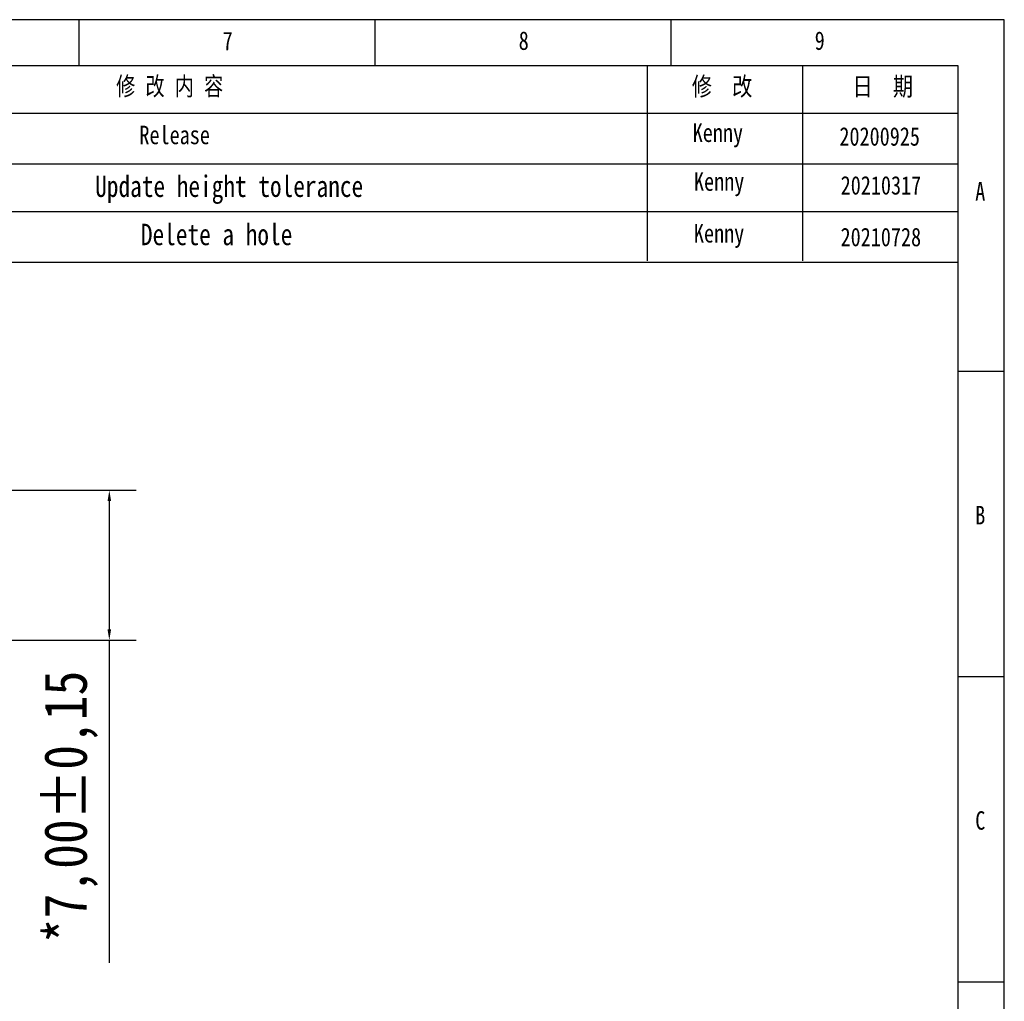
# Model space of a CAD drawing. Header units: millimetres. Extents: x 111 to 239, y 28 to 119.
# Tile 31 of 31: x 193 to 239, y 73 to 119. Entities that reach past the tile are written whole.
import ezdxf

# ---------------------------------------------------------------- set-up
doc = ezdxf.new("R2010")
doc.units = ezdxf.units.MM
doc.header["$LTSCALE"] = 16.335
doc.header["$PDMODE"] = 3
doc.header["$PDSIZE"] = 8
doc.layers.get('0').update_dxf_attribs({"linetype": 'CONTINUOUS'})
doc.layers.get('Defpoints').update_dxf_attribs({"linetype": 'CONTINUOUS'})
doc.layers.add('07 图框', color=15, linetype='CONTINUOUS')
doc.styles.add('ST1', font='txt', dxfattribs={"width": 0.8})
doc.styles.get("Standard").update_dxf_attribs({"font": 'txt', "width": 0.85})
doc.dimstyles.new('ISO-25', dxfattribs={"dimtxt": 2.5, "dimasz": 2.5, "dimexe": 1.25, "dimexo": 0.625, "dimtad": 1, "dimtxsty": 'STANDARD', "dimcen": 2.5, "dimclrd": 4, "dimclre": 4, "dimclrt": 4, "dimadec": 0, "dimazin": 0, "dimtfac": 1, "dimtmove": 0, "dimatfit": 3, "dimfxl": 1, "dimarcsym": 0})

# ---------------------------------------------------------------- blocks, each defined once
blk = doc.blocks.new('*D5')
at = {"color": 4, "lineweight": -2}
for p, q in [((192.312, 97.045), (198.406, 97.045)), ((197.156, 96.545), (197.156, 90.545)), ((192.312, 90.045), (198.406, 90.045)), ((197.156, 90.045), (197.156, 74.978))]:
    blk.add_line(p, q, dxfattribs=at)
at = {"color": 4}
for points in [[(197.073, 96.545), (197.239, 96.545), (197.156, 97.045)], [(197.073, 90.545), (197.239, 90.545), (197.156, 90.045)]]:
    blk.add_solid(points, dxfattribs=at)
at = {"layer": 'Defpoints', "color": 0}
for p in [(191.687, 97.045), (191.687, 90.045), (197.156, 90.045)]:
    blk.add_point(p, dxfattribs=at)
at = {"color": 4, "insert": (195.364, 82.261), "char_height": 2, "attachment_point": 5, "rotation": 90}
blk.add_mtext('*7,00±0,15', dxfattribs=at)

msp = doc.modelspace()

# ---------------------------------------------------------------- linework, layer by layer
at = {"layer": '07 图框'}
for p, q in [((238.955, 119.019), (110.651, 119.019)), ((195.755, 116.859), (195.755, 119.019)), ((209.579, 116.859), (209.579, 119.019)), ((223.403, 116.859), (223.403, 119.019)), ((238.955, 28.299), (238.955, 119.019)), ((236.795, 116.859), (112.811, 116.859)), ((222.269, 116.859), (222.269, 107.756)), ((229.532, 116.859), (229.532, 107.756)), ((236.795, 30.459), (236.795, 116.859)), ((236.795, 114.636), (172.257, 114.636)), ((236.795, 112.273), (172.257, 112.273)), ((236.795, 110.049), (172.257, 110.049)), ((236.795, 107.685), (172.257, 107.685)), ((236.795, 102.603), (238.955, 102.603)), ((236.795, 88.347), (238.955, 88.347)), ((236.795, 74.091), (238.955, 74.091))]:
    msp.add_line(p, q, dxfattribs=at)

# ---------------------------------------------------------------- texts
at = {"layer": '07 图框', "char_height": 0.864, "style": 'ST1'}
for s, insert, width, attachment_point in [('7', (202.451, 117.595), 1.78198, 7), ('9', (230.099, 117.595), 1.78198, 7), ('{\\f@SimSun|b0|i0|c134|p2;8}', (216.275, 117.595), 1.78198, 7), ('修 改 内 容', (197.474, 116.348), 6.70717, 1), ('{\\fSimSun|b0|i0|c134|p2;修  改 }', (224.361, 116.338), 3.56953, 1), ('{\\fSimSun|b0|i0|c134|p2;日  期}', (231.868, 116.335), 3.56953, 1), ('Release', (198.561, 114.07), 6.70717, 1), ('Kenny', (224.401, 114.175), 3.56953, 1), ('20200925', (231.253, 114), 3.56953, 1), ('Kenny', (224.461, 111.893), 3.56953, 1), ('20210317', (231.312, 111.718), 3.56953, 1), ('A', (238.067, 110.572), 1.78198, 9), ('Kenny', (224.457, 109.479), 3.56953, 1), ('20210728', (231.308, 109.304), 3.56953, 1), ('B', (238.067, 96.316), 1.78198, 3), ('C', (238.067, 82.06), 1.78198, 3)]:
    msp.add_mtext(s, dxfattribs=dict(at, insert=insert, width=width, attachment_point=attachment_point))
at = {"layer": '07 图框', "char_height": 1, "width": 13.83373, "attachment_point": 1}
for s, insert in [('{\\fSimSun|b0|i0|c134|p2;\\W0.8;Update height tolerance}', (196.495, 111.742)), ('{\\fSimSun|b0|i0|c134|p2;\\W0.8;Delete a hole}', (198.629, 109.491))]:
    msp.add_mtext(s, dxfattribs=dict(at, insert=insert))

# ---------------------------------------------------------------- dimensions: what is measured, and where the dimension line sits
dim = msp.add_linear_dim(base=(197.156, 90.045), p1=(191.687, 97.045), p2=(191.687, 90.045), angle=90, dimstyle='ISO-25', override={"dimtxt": 2, "dimasz": 0.5, "dimzin": 0, "dimpost": '*<>', "dimtol": 1, "dimtp": 0.15, "dimtm": 0.15})
dim.commit()
dim.dimension.update_dxf_attribs({"geometry": '*D5', "text_midpoint": (195.364, 82.261)})

doc.saveas('drawing.dxf')
